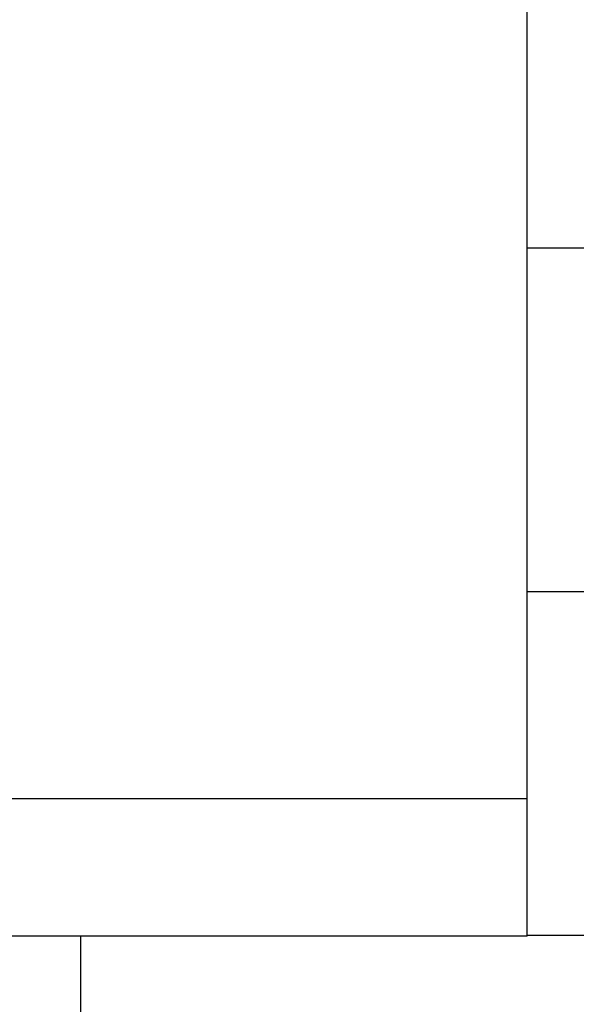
# Model space of a CAD drawing. Header units: millimetres. Extents: x 748 to 1024, y 329 to 423.
# Tile 6 of 49: x 942.82 to 945.25, y 352.73 to 357.03. Entities that reach past the tile are written whole.
import ezdxf
from ezdxf.lldxf.tags import DXFTag

# ---------------------------------------------------------------- set-up
doc = ezdxf.new("R2010")
doc.units = ezdxf.units.MM
doc.header["$LTSCALE"] = 0.15
for name, color, linetype in [('2', 7, 'CONTINUOUS'), ('HID', 2, 'DASHED'), ('OUT', 3, 'CONTINUOUS')]:
    doc.layers.add(name, color=color, linetype=linetype)
tags = doc.linetypes.add('DASHED', pattern=[25.72, 12.86, -12.86]).pattern_tags.tags
tags[6:7] = [DXFTag(74, 4), DXFTag(75, 0), DXFTag(340, '0'), DXFTag(46, 0.0), DXFTag(50, 0.0), DXFTag(44, 0.0), DXFTag(45, 0.0)]
tags[4:5] = [DXFTag(74, 4), DXFTag(75, 0), DXFTag(340, '0'), DXFTag(46, 0.0), DXFTag(50, 0.0), DXFTag(44, 0.0), DXFTag(45, 0.0)]

msp = doc.modelspace()

# ---------------------------------------------------------------- linework, layer by layer
at = {"layer": '2', "color": 0, "linetype": 'Continuous'}
for p, q in [((937.2398, 353.6312), (945.0398, 353.6312)), ((945.0398, 353.0312), (937.2398, 353.0312))]:
    msp.add_line(p, q, dxfattribs=at)
at = {"layer": 'HID', "color": 7, "linetype": 'DASHED'}
msp.add_line((943.0898, 353.0312), (943.0898, 348.4348), dxfattribs=at)
at = {"layer": 'OUT', "color": 7}
for p, q in [((945.0398, 353.0312), (945.0398, 376.4348)), ((945.0398, 356.0348), (955.5857, 356.0348)), ((945.0398, 354.5348), (955.5857, 354.5348)), ((945.0398, 353.0348), (972.8398, 353.0348))]:
    msp.add_line(p, q, dxfattribs=at)

doc.saveas('drawing.dxf')
